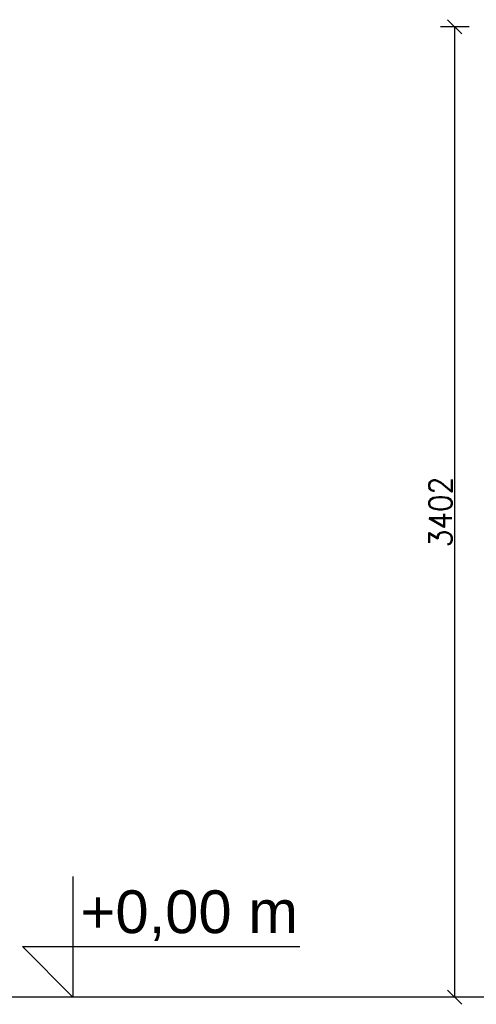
# Model space of a CAD drawing. Header units: millimetres. Extents: x -56303 to -45239, y -20463 to -4540.
# Tile 238 of 256: x -46313 to -46153, y -11354 to -11009. Entities that reach past the tile are written whole.
import ezdxf

# ---------------------------------------------------------------- set-up
doc = ezdxf.new("R2010")
doc.units = ezdxf.units.MM
doc.layers.add('_HVAC_opis', color=3, linetype='Continuous')
doc.layers.add('_HVAC_podkład', color=8, linetype='Continuous')
doc.styles.add('OPIS1', font='ROMANS.SHX', dxfattribs={"width": 0.9})
doc.styles.get("Standard").update_dxf_attribs({"font": 'arial.ttf'})
doc.dimstyles.new('wymiarowanie', dxfattribs={"dimtxt": 8, "dimasz": 5, "dimexe": 5, "dimexo": 5, "dimgap": 1, "dimtad": 1, "dimdec": 0, "dimlfac": 10, "dimdsep": 46, "dimtxsty": 'OPIS1', "dimblk": 'OBLIQUE', "dimcen": 10, "dimclrd": 256, "dimclre": 256, "dimadec": 0, "dimazin": 0, "dimtfac": 1, "dimtdec": 0, "dimtmove": 0, "dimatfit": 3, "dimfxl": 5, "dimfxlon": 1, "dimarcsym": 0})

# ---------------------------------------------------------------- blocks, each defined once
blk = doc.blocks.new('_Oblique')
at = {"color": 0, "linetype": 'ByBlock', "lineweight": -2}
blk.add_line((-0.5, -0.5), (0.5, 0.5), dxfattribs=at)
blk = doc.blocks.new('*D1418')
at = {"layer": '_HVAC_opis', "lineweight": -2}
for p, q in [((-46155.64, -11011.06), (-46165.64, -11011.06)), ((-46160.64, -11351.26), (-46160.64, -11011.06)), ((-46160.48, -11351.26), (-46165.64, -11351.26))]:
    blk.add_line(p, q, dxfattribs=at)
at = {"layer": 'Defpoints', "color": 0}
for p in [(-46160.64, -11011.06), (-46083.18, -11011.06), (-46155.48, -11351.26)]:
    blk.add_point(p, dxfattribs=at)
at = {"layer": '_HVAC_opis', "lineweight": -2, "xscale": 5, "yscale": 5, "zscale": 5}
for p, rotation in [((-46160.64, -11011.06), 90), ((-46160.64, -11351.26), 270)]:
    blk.add_blockref('_Oblique', p, dxfattribs=dict(at, rotation=rotation))
at = {"layer": '_HVAC_opis', "color": 0, "insert": (-46165.64, -11181.16), "char_height": 8, "attachment_point": 5, "rotation": 90, "style": 'OPIS1'}
blk.add_mtext('3402', dxfattribs=at)

msp = doc.modelspace()

# ---------------------------------------------------------------- linework, layer by layer
at = {"layer": '_HVAC_opis', "color": 252}
msp.add_line((-45238.82, -11351.26), (-47714.05, -11351.26), dxfattribs=at)
at = {"layer": '_HVAC_podkład'}
msp.add_lwpolyline([(-46294.6, -11308.9), (-46294.6, -11351.26), (-46312.35, -11333.51), (-46215.03, -11333.51)], dxfattribs=at)

# ---------------------------------------------------------------- texts
at = {"layer": '_HVAC_podkład', "insert": (-46291.94, -11313.81), "char_height": 15, "width": 78.1775, "attachment_point": 1}
msp.add_mtext('+0,00 m', dxfattribs=at)

# ---------------------------------------------------------------- dimensions: what is measured, and where the dimension line sits
at = {"layer": '_HVAC_opis'}
dim = msp.add_linear_dim(base=(-46160.64, -11011.06), p1=(-46155.48, -11351.26), p2=(-46083.18, -11011.06), angle=90, dimstyle='wymiarowanie', dxfattribs=at)
dim.commit()
dim.dimension.update_dxf_attribs({"geometry": '*D1418', "text_midpoint": (-46165.64, -11181.16)})

doc.saveas('drawing.dxf')
